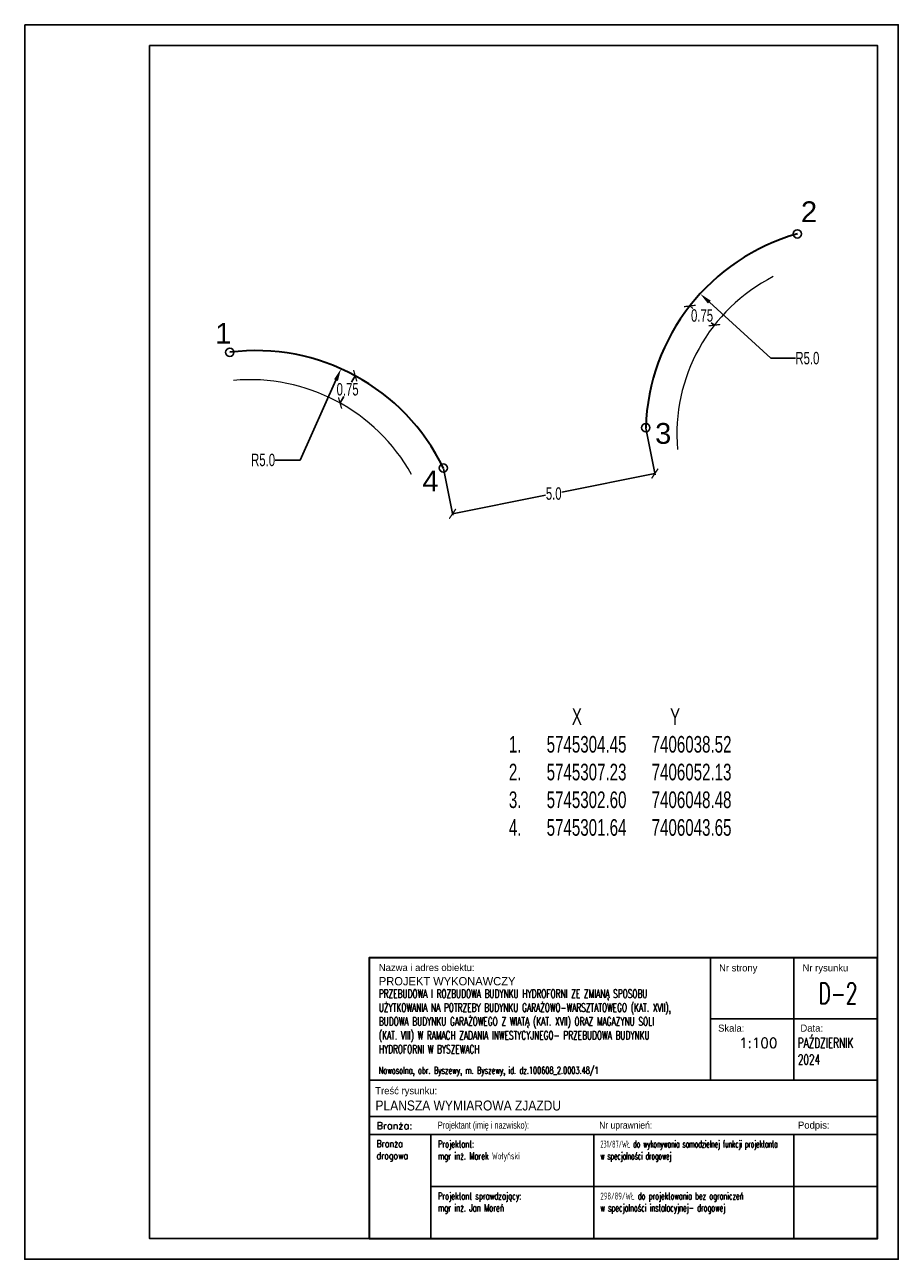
# Model space of a CAD drawing. Header units: centimetres. Extents: x 7405971 to 7406611, y 5745066 to 5745352.
# Tile 19 of 20: x 7406311 to 7406416, y 5745176 to 5745325. Entities that reach past the tile are written whole.
import ezdxf

# ---------------------------------------------------------------- set-up
doc = ezdxf.new("R2010")
doc.units = ezdxf.units.CM
doc.header["$LTSCALE"] = 2
doc.header["$MEASUREMENT"] = 0
doc.layers.add('p.poz.', color=10, linetype='Continuous', lineweight=20)
doc.layers.add('PROJ_RZEDNE', color=7, linetype='Continuous')
doc.styles.add('100 Arial', font='arial.ttf', dxfattribs={"height": 30})
doc.styles.add('arial', font='arial.ttf', dxfattribs={"width": 0.65})
doc.styles.add('RomanS', font='romans.shx', dxfattribs={"width": 0.75})
doc.styles.get("Standard").update_dxf_attribs({"font": 'ic-simplex.shx', "width": 0.8})
doc.dimstyles.get("Standard").update_dxf_attribs({"dimtxt": 0.18, "dimasz": 0.18, "dimexe": 0.18, "dimexo": 0.0625, "dimgap": 0.09, "dimtad": 0, "dimtih": 1, "dimtoh": 1, "dimdec": 4, "dimzin": 0, "dimdsep": 46, "dimtxsty": 'Standard', "dimcen": 0.09, "dimadec": 0, "dimazin": 0, "dimtfac": 1, "dimtdec": 4, "dimtofl": 0, "dimtmove": 0, "dimatfit": 3, "dimfxl": 1, "dimtolj": 1, "dimtzin": 0, "dimarcsym": 0})

# ---------------------------------------------------------------- blocks, each defined once
blk = doc.blocks.new('*D140')
at = {"layer": 'PROJ_RZEDNE', "color": 0, "lineweight": -2}
for p, q in [((7406400.39, 5745284.39), (7406393.02, 5745291.13)), ((7406403.36, 5745284.39), (7406400.39, 5745284.39))]:
    blk.add_line(p, q, dxfattribs=at)
at = {"layer": 'PROJ_RZEDNE', "color": 0}
blk.add_solid([(7406393.19, 5745291.31), (7406392.85, 5745290.95), (7406391.91, 5745292.14)], dxfattribs=at)
at = {"layer": 'PROJ_RZEDNE', "color": 0, "insert": (7406404.8, 5745284.39), "char_height": 1.5, "attachment_point": 5, "style": 'arial'}
blk.add_mtext('\\A1;R5.0', dxfattribs=at)
blk = doc.blocks.new('*D141')
at = {"layer": 'PROJ_RZEDNE', "color": 0, "lineweight": -2}
for p, q in [((7406343.84, 5745272.14), (7406348.14, 5745281.75)), ((7406340.82, 5745272.14), (7406343.84, 5745272.14))]:
    blk.add_line(p, q, dxfattribs=at)
at = {"layer": 'PROJ_RZEDNE', "color": 0}
blk.add_solid([(7406348.37, 5745281.65), (7406347.91, 5745281.85), (7406348.75, 5745283.12)], dxfattribs=at)
at = {"layer": 'PROJ_RZEDNE', "color": 0, "insert": (7406339.38, 5745272.14), "char_height": 1.5, "attachment_point": 5, "style": 'arial'}
blk.add_mtext('\\A1;R5.0', dxfattribs=at)
blk = doc.blocks.new('_ArchTick')
at = {"color": 0, "const_width": 0.15}
blk.add_lwpolyline([(-0.5, -0.5), (0.5, 0.5)], dxfattribs=at)
blk = doc.blocks.new('*D142')
at = {"layer": 'PROJ_RZEDNE', "color": 0, "lineweight": -2}
for p, q in [((7406385.39, 5745275.97), (7406386.51, 5745270.34)), ((7406361.06, 5745271.12), (7406362.18, 5745265.5)), ((7406386.47, 5745270.52), (7406375.29, 5745268.29)), ((7406362.15, 5745265.67), (7406373.33, 5745267.9))]:
    blk.add_line(p, q, dxfattribs=at)
for p, rotation in [((7406386.47, 5745270.52), 11.27313837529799), ((7406362.15, 5745265.67), 191.273138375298)]:
    blk.add_blockref('_ArchTick', p, dxfattribs=dict(at, rotation=rotation))
at = {"layer": 'PROJ_RZEDNE', "color": 0, "insert": (7406374.31, 5745268.1), "char_height": 1.5, "attachment_point": 5, "style": 'arial'}
blk.add_mtext('\\A1;5.0', dxfattribs=at)
blk = doc.blocks.new('*D143')
at = {"layer": 'PROJ_RZEDNE', "color": 0, "lineweight": -2}
for p, q in [((7406350.45, 5745282.28), (7406350.02, 5745281.49)), ((7406350.51, 5745282.25), (7406350.61, 5745282.19)), ((7406348.63, 5745279), (7406349.07, 5745279.78)), ((7406348.68, 5745278.96), (7406348.79, 5745278.91))]:
    blk.add_line(p, q, dxfattribs=at)
for p, rotation in [((7406350.45, 5745282.28), 60.9024005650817), ((7406348.63, 5745279), 240.9024005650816)]:
    blk.add_blockref('_ArchTick', p, dxfattribs=dict(at, rotation=rotation))
at = {"layer": 'PROJ_RZEDNE', "color": 0, "insert": (7406349.54, 5745280.64), "char_height": 1.5, "attachment_point": 5, "style": 'arial'}
blk.add_mtext('\\A1;0.75', dxfattribs=at)
blk = doc.blocks.new('*D144')
at = {"layer": 'PROJ_RZEDNE', "color": 0, "lineweight": -2}
for p, q in [((7406390.67, 5745290.67), (7406391.05, 5745290.37)), ((7406390.71, 5745290.72), (7406390.78, 5745290.81)), ((7406393.62, 5745288.36), (7406393.24, 5745288.66)), ((7406393.66, 5745288.41), (7406393.73, 5745288.5))]:
    blk.add_line(p, q, dxfattribs=at)
for p, rotation in [((7406390.67, 5745290.67), 141.9916156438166), ((7406393.62, 5745288.36), 321.9916156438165)]:
    blk.add_blockref('_ArchTick', p, dxfattribs=dict(at, rotation=rotation))
at = {"layer": 'PROJ_RZEDNE', "color": 0, "insert": (7406392.14, 5745289.52), "char_height": 1.5, "attachment_point": 5, "style": 'arial'}
blk.add_mtext('\\A1;0.75', dxfattribs=at)

msp = doc.modelspace()

# ---------------------------------------------------------------- linework, layer by layer
for p, q in [((7406393.15272, 5745212.2767), (7406393.15272, 5745197.54857)), ((7406403.19007, 5745212.2767), (7406403.19007, 5745197.54857)), ((7406352.13054, 5745197.54857), (7406413.22741, 5745197.54857)), ((7406352.13054, 5745193.18451), (7406413.22741, 5745193.18451)), ((7406352.13054, 5745191.00248), (7406413.22741, 5745191.00248)), ((7406352.13054, 5745191.00248), (7406413.22741, 5745191.00248)), ((7406359.54944, 5745178.50248), (7406359.54944, 5745191.00248)), ((7406379.11538, 5745178.50248), (7406379.11538, 5745191.00248)), ((7406403.19007, 5745178.50248), (7406403.19007, 5745191.00248)), ((7406359.54944, 5745184.75248), (7406413.22741, 5745184.75248))]:
    msp.add_line(p, q)
at = {"lineweight": 30}
msp.add_lwpolyline([(7406352.13054, 5745178.50248), (7406413.22741, 5745178.50248), (7406413.22741, 5745212.2767), (7406352.13054, 5745212.2767)], close=True, dxfattribs=at)
msp.add_lwpolyline([(7406413.22741, 5745204.91264), (7406393.15272, 5745204.91264)])
at = {"layer": 'p.poz.', "color": 7, "lineweight": 35}
for centre, start, end in [((7406410.36486, 5745275.27588), 105.7045809, 178.2786504), ((7406338.53852, 5745260.30036), 25.7907928, 97.2743454)]:
    msp.add_arc(centre, 25, start, end, dxfattribs=at)
at = {"layer": 'p.poz.', "color": 7, "lineweight": 20}
for centre, radius, start, end in [((7406410.36486, 5745275.27588), 21.25, 117.0320865, 185.0098148), ((7406337.80831, 5745259.5537), 22.24974, 29.2214572, 95.1590512)]:
    msp.add_arc(centre, radius, start, end, dxfattribs=at)
at = {"layer": 'PROJ_RZEDNE'}
for points in [[(7406310.72741, 5745324.50248), (7406415.72741, 5745324.50248), (7406415.72741, 5745176.00248), (7406310.72741, 5745176.00248)], [(7406310.72741, 5745324.50248), (7406415.72741, 5745324.50248), (7406415.72741, 5745176.00248), (7406310.72741, 5745176.00248)], [(7406325.72741, 5745322.00248), (7406413.22741, 5745322.00248), (7406413.22741, 5745178.50248), (7406325.72741, 5745178.50248)], [(7406325.72741, 5745322.00248), (7406413.22741, 5745322.00248), (7406413.22741, 5745178.50248), (7406325.72741, 5745178.50248)]]:
    msp.add_lwpolyline(points, close=True, dxfattribs=at)
for centre in [(7406403.59792, 5745299.34264), (7406335.37301, 5745285.09914), (7406385.37614, 5745276.02685), (7406361.04824, 5745271.17752)]:
    msp.add_circle(centre, 0.50007, dxfattribs=at)

# ---------------------------------------------------------------- texts
at = {"lineweight": 15, "char_height": 0.85, "width": 63.0010262, "attachment_point": 1, "line_spacing_factor": 1.5, "style": 'RomanS'}
for s, insert in [('\\A1;{\\FIC-Romans;\\W1;Nazwa i adres obiektu:}', (7406353.29115, 5745211.52128)), ('\\A1;{\\FIC-Romans;\\W1;Nr strony}', (7406394.18461, 5745211.47966)), ('\\A1;{\\FIC-Romans;\\W1;Nr rysunku}', (7406404.22196, 5745211.47966)), ('\\A1;{\\FIC-Romans;\\W1;Skala:}', (7406394.06577, 5745204.23379)), ('\\A1;{\\FIC-Romans;\\W1;Data:}', (7406403.96545, 5745204.23789)), ('\\pxt2;{\\W0.68;Nowosolna, obr. Byszewy, m. Byszewy, id. dz.100608_2.0003.48/1}', (7406353.29115, 5745199.14465)), ('\\A1;{\\FIC-Romans;\\W1;Treść rysunku:}', (7406352.86046, 5745196.70783)), ('\\A1;{\\W1;Branża:}', (7406353.01399, 5745192.50425)), ('\\A1;{\\FIC-Romans;\\W0.75;Projektant (imię i nazwisko):}', (7406360.38793, 5745192.56537)), ('\\A1;{\\FIC-Romans;\\W0.9;Nr uprawnień:}', (7406379.77646, 5745192.56537)), ('\\A1;{\\FIC-Romans;\\W1;Podpis:}', (7406403.67322, 5745192.56537)), ('\\A1;\\pxsm1,;{\\W0.8;Branża\\Pdrogowa}', (7406353.01399, 5745190.32222)), ('\\A1;\\pxsm1,;{\\W0.7;Projektant:\\Pmgr inż. Marek Wołyński}', (7406360.38793, 5745190.28671)), ('\\pxsm1,;{\\W0.5;231/87/WŁ do wykonywania samodzielnej funkcji projektanta \\Pw specjalności drogowej}', (7406379.92005, 5745190.28671)), ('\\A1;\\pxsm1,;{\\W0.7;Projektant sprawdzający:\\Pmgr inż. Jan Moreń}', (7406360.38793, 5745184.03671)), ('\\A1;\\pxsm1,;{\\W0.6;298/89/WŁ do projektowania bez ograniczeń \\Pw specjalności instalacyjnej- drogowej}', (7406379.92005, 5745184.03671))]:
    msp.add_mtext(s, dxfattribs=dict(at, insert=insert))
at = {"lineweight": 30, "attachment_point": 1, "line_spacing_factor": 1.5, "style": 'RomanS'}
for s, insert, char_height, width in [('\\A1;{\\Fic-romans.shx;\\W1;PROJEKT WYKONAWCZY}', (7406353.29115, 5745209.95425), 1, 63.0010262), ('\\pxsm1,;{\\W0.65;PRZEBUDOWA I ROZBUDOWA BUDYNKU HYDROFORNI ZE ZMIANĄ SPOSOBU \\PUŻYTKOWANIA NA POTRZEBY BUDYNKU GARAŻOWO-WARSZTATOWEGO (KAT. XVII), \\PBUDOWA BUDYNKU GARAŻOWEGO Z WIATĄ (KAT. XVII) ORAZ MAGAZYNU SOLI \\P(KAT. VIII) W RAMACH ZADANIA INWESTYCYJNEGO- PRZEBUDOWA BUDYNKU \\PHYDROFORNI W BYSZEWACH}', (7406353.29115, 5745208.44357), 1, 63.0010262), ('\\pxsm1,qc;\\A1;\\W0.65;D-2', (7406403.65548, 5745209.24668), 2.5, 9.635427), ('\\A1;\\W1;1:100', (7406396.57982, 5745202.63262), 1.2, 63.0010262), ('\\A1;\\pxsm1,;{\\W0.65;PAŹDZIERNIK \\P2024}', (7406403.65548, 5745202.63262), 1.2, 63.0010262), ('\\A1;\\Fic-romans.shx|c238;\\W0.9;PLANSZA WYMIAROWA ZJAZDU', (7406352.88872, 5745195.10255), 1.2, 63.0010262)]:
    msp.add_mtext(s, dxfattribs=dict(at, insert=insert, char_height=char_height, width=width))
at = {"layer": 'PROJ_RZEDNE', "color": 7, "style": '100 Arial'}
for s, p in [('2', (7406404.02858, 5745300.75615, 10.18)), ('1', (7406333.63262, 5745286.13215, 10.18)), ('3', (7406386.50502, 5745274.0911, 10.18)), ('4', (7406358.53392, 5745268.3707, 10.18))]:
    msp.add_text(s, height=2.5, rotation=0, dxfattribs=at).set_placement(p)

# ---------------------------------------------------------------- dimensions: what is measured, and where the dimension line sits
at = {"layer": 'PROJ_RZEDNE', "color": 7}
for center, mpoint, picture, middle in [((7406410.36486, 5745275.27588), (7406391.9115, 5745292.14223), '*D140', (7406404.80202, 5745284.39104)), ((7406338.53852, 5745260.30036), (7406348.752, 5745283.11888), '*D141', (7406339.38202, 5745272.14356))]:
    dim = msp.add_radius_dim(center=center, mpoint=mpoint, text='R5.0', dimstyle='Standard', override={"dimtxt": 1.5, "dimasz": 1.5, "dimtxsty": 'arial'}, dxfattribs=at)
    dim.commit()
    dim.dimension.update_dxf_attribs({"geometry": picture, "text_midpoint": middle, "dimtype": 164})
for p1, p2, distance, text, override, picture, middle in [((7406390.66684, 5745290.6703), (7406393.62154, 5745288.36114), 0, '0.75', {"dimtxt": 1.5, "dimasz": 1, "dimtxsty": 'arial', "dimblk": 'ArchTick', "dimblk1": 'ArchTick', "dimblk2": 'ArchTick'}, '*D144', (7406392.14419, 5745289.51572)), ((7406350.455, 5745282.27756), (7406348.62833, 5745278.99536), 0, '0.75', {"dimtxt": 1.5, "dimasz": 1, "dimtxsty": 'arial', "dimblk": 'ArchTick', "dimblk1": 'ArchTick', "dimblk2": 'ArchTick'}, '*D143', (7406349.54166, 5745280.63646)), ((7406361.04824, 5745271.17752), (7406385.37614, 5745276.02685), -5.61403, '5.0', {"dimtxt": 1.5, "dimasz": 1, "dimtxsty": 'arial', "dimblk": 'ArchTick', "dimblk1": 'ArchTick', "dimblk2": 'ArchTick', "dimsah": 0}, '*D142', (7406374.30965, 5745268.09647))]:
    dim = msp.add_aligned_dim(p1=p1, p2=p2, distance=distance, text=text, dimstyle='Standard', override=override, dxfattribs=at)
    dim.commit()
    dim.dimension.update_dxf_attribs({"geometry": picture, "text_midpoint": middle})

# ---------------------------------------------------------------- next in the draw order: texts
at = {"layer": 'PROJ_RZEDNE', "lineweight": 0, "insert": (7406368.9217, 5745242.28213), "char_height": 2, "attachment_point": 1, "style": 'arial', "bg_fill": 2}
msp.add_mtext('               X                     Y \\P1.      5745304.45      7406038.52\\P2.      5745307.23      7406052.13\\P3.      5745302.60      7406048.48\\P4.      5745301.64      7406043.65\\P', dxfattribs=at)

doc.saveas('drawing.dxf')
